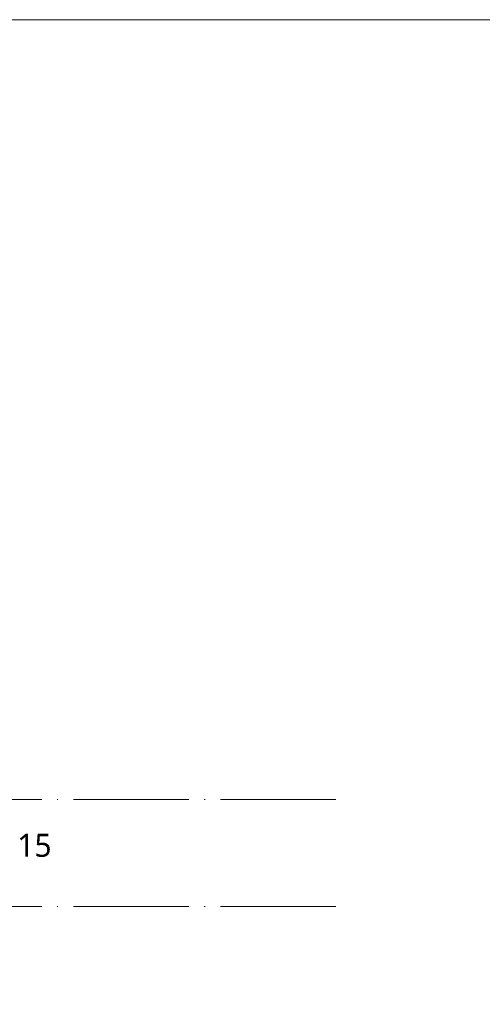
# Model space of a CAD drawing. Header units: millimetres. Extents: x 0 to 841, y 0 to 1188.
# Tile 23 of 98: x 360 to 421, y 451 to 579. Entities that reach past the tile are written whole.
import ezdxf
from ezdxf.xclip import XClip

# ---------------------------------------------------------------- set-up
doc = ezdxf.new("R2010")
doc.units = ezdxf.units.MM
doc.header["$MEASUREMENT"] = 0
doc.header["$XCLIPFRAME"] = 0
doc.linetypes.add('通り芯', pattern=[19, 15, -2, 0, -2])
doc.layers.add('壁-躯体_ペン_番号__85', color=251, linetype='Continuous', lineweight=5, true_color=0x6a6a6a)
doc.layers.add('寸法_ペン_番号__46', color=7, linetype='Continuous', lineweight=13)
doc.layers.add('解答用紙_1_01_2図中枠・表題欄_ペン_番号__7', color=7, linetype='Continuous', lineweight=18)
doc.styles.add('GENERATED_STYLE_1', font='meiryo.ttc')

# ---------------------------------------------------------------- blocks, each defined once
blk = doc.blocks.new('図面_7_7', base_point=(216.78, 313.24))
at = {"layer": '壁-躯体_ペン_番号__85', "color": 251, "linetype": '通り芯', "lineweight": 5, "true_color": 0x6a6a6a}
for p, q in [((61.78, 477.84), (401.78, 477.84)), ((61.78, 463.94), (401.78, 463.94))]:
    blk.add_line(p, q, dxfattribs=at)
at = {"layer": '寸法_ペン_番号__46', "color": 7, "linetype": 'Continuous', "lineweight": 13, "insert": (360.08, 470.36), "char_height": 3, "width": 4.9688, "attachment_point": 7, "style": 'GENERATED_STYLE_1'}
blk.add_mtext('\\A1;{\\pql;\\fMeiryo|b0|i0|c128|p0;\\W1.000000;15}', dxfattribs=at)
blk = doc.blocks.new('図面_9_1', base_point=(-3958.95, -536.96))
at = {"layer": '解答用紙_1_01_2図中枠・表題欄_ペン_番号__7', "color": 7, "linetype": 'Continuous', "lineweight": 18, "ltscale": 0.01, "flags": 128}
blk.add_lwpolyline([(21.03, 579.15), (819.98, 579.15), (819.98, 14.85), (21.03, 14.85)], close=True, dxfattribs=at)

msp = doc.modelspace()

# ---------------------------------------------------------------- block references
at = {"color": 7, "linetype": 'Continuous', "lineweight": 5}
ref = msp.add_blockref('図面_7_7', (216.78, 313.24), dxfattribs=at)
XClip(ref).set_block_clipping_path([(31.7799017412, 128.6389561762), (401.7799017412, 497.8389578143)])

# ---------------------------------------------------------------- next in the draw order: block references
at = {"color": 7, "linetype": 'Continuous', "lineweight": 15}
ref = msp.add_blockref('図面_9_1', (-3958.95, -536.96), dxfattribs=at)
XClip(ref).set_block_clipping_path([(0, 0), (841, 1188)])

doc.saveas('drawing.dxf')
